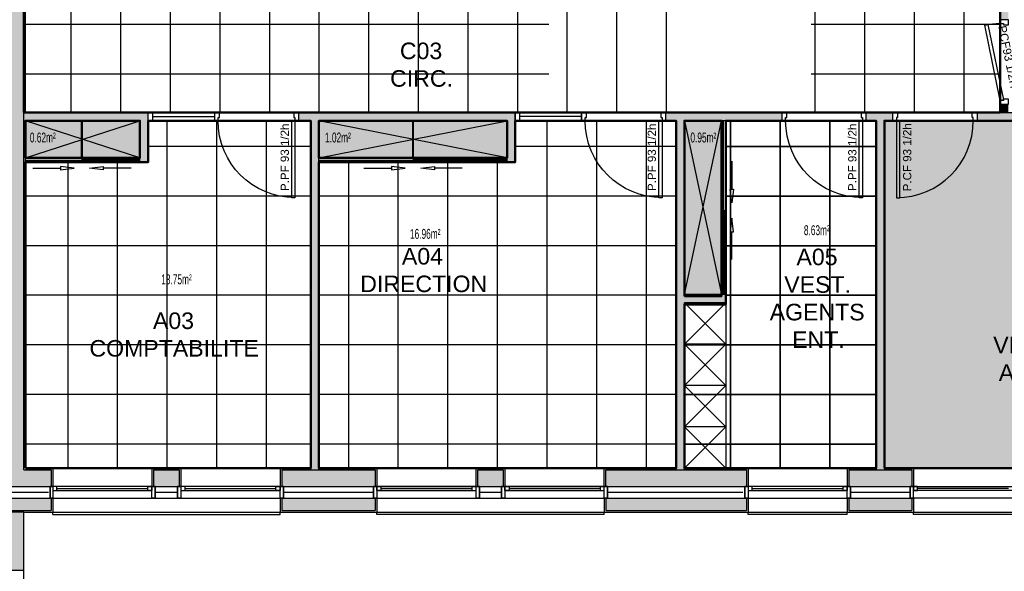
# Model space of a CAD drawing. Header units: millimetres. Extents: x -5134.9 to -5068.1, y -904.9 to -856.8.
# Tile 12 of 14: x -5091.8 to -5079.9, y -881.6 to -874.9. Entities that reach past the tile are written whole.
import ezdxf

# ---------------------------------------------------------------- set-up
doc = ezdxf.new("R2010")
doc.units = ezdxf.units.MM
doc.linetypes.add('CACHE', pattern=[9.525, 6.35, -3.175])
for name, color, linetype in [('D-CLDIST', 3, 'Continuous'), ('D-CLDOUB', 2, 'Continuous'), ('D-ISOLAT', 104, 'Continuous'), ('H-CLOISON', 20, 'Continuous'), ('H-FX PLAF 1', 91, 'Continuous'), ('H-PAROIS', 9, 'Continuous'), ('O-MENUISEXT', 1, 'Continuous'), ('O-MENUISINT', 6, 'Continuous'), ('P-PLAF. PLACO', 60, 'Continuous'), ('R-TEXTE2', 1, 'Continuous'), ('S-ELTVUS', 195, 'Continuous'), ('S-MACON', 4, 'Continuous'), ('T-TEXTE SURFACE', 31, 'Continuous'), ('V-ENDUIT', 3, 'Continuous')]:
    doc.layers.add(name, color=color, linetype=linetype)
doc.layers.add('H-FX PLAF 2', color=51, linetype='Continuous', lineweight=35)
doc.layers.add('SU-SURHAB', color=21, linetype='Continuous', lineweight=50, plot=False)
doc.layers.add('SU-SURHOB', color=225, linetype='Continuous', plot=False)
doc.styles.add('AAP Fort', font='swiss.ttf')
doc.styles.add('COTATION', font='arial.ttf', dxfattribs={"width": 0.6})
doc.linetypes.add('ISOLATION', pattern='A,0.00254,-2.54,[134,ltypeshp.shx,S=2.54,R=0,X=-2.54,Y=0],-5.08,[134,ltypeshp.shx,S=2.54,R=180,X=2.54,Y=0],-2.54', length=10.16254)

# ---------------------------------------------------------------- blocks, each defined once
blk = doc.blocks.new('Pint_Cloison10_93')
for points in [[(-8.5, 0), (-4.5, 0), (-4.5, 93), (-8.5, 93)], [(-96, -10), (-102, -10), (-102, 0), (-97.5, 0), (-97.5, -4), (-96, -4)]]:
    blk.add_lwpolyline(points, close=True)
blk.add_lwpolyline([(0, -10), (-6, -10), (-6, -4), (-4.5, -4), (-4.5, 0), (0, 0), (0, -10)])
at = {"ltscale": 25}
blk.add_arc((-4.5, 0), 93, 90, 180, dxfattribs=at)
blk = doc.blocks.new('PORTE 90 CLOIS 12 SEMI FERMEE')
blk.add_lwpolyline([(-2, 0), (-2, -6), (-8, -6), (-8, -4.5), (-12, -4.5), (-12, 0), (-2, 0)])
for points in [[(-8.1, -5.3), (-12, -4.5), (-30.7, -95.6), (-26.8, -96.4)], [(-2, -96), (-2, -102), (-12, -102), (-12, -97.5), (-8, -97.5), (-8, -96)]]:
    blk.add_lwpolyline(points, close=True)
at = {"ltscale": 25}
blk.add_arc((-12, -4.5), 93, 258.4134, 270, dxfattribs=at)
blk = doc.blocks.new('D-FLECH3')
for p, q in [((-50.1, 0), (-33.6, 2.1)), ((-33.6, -2.1), (-50.1, 0)), ((-33.6, 2.1), (-33.6, -2.1)), ((0, 0), (-33.6, 0))]:
    blk.add_line(p, q)

msp = doc.modelspace()

# ---------------------------------------------------------------- hatches: boundary and pattern name
at = {"layer": 'H-CLOISON'}
for points in [[(-5079.818, -867.52), (-5079.918, -867.52), (-5079.918, -874.949), (-5079.818, -874.949)], [(-5083.963, -876.169), (-5083.963, -876.069), (-5082.558, -876.069), (-5082.558, -876.169)], [(-5081.218, -876.069), (-5081.538, -876.069), (-5081.538, -876.169), (-5081.218, -876.169)], [(-5075.702, -876.168), (-5075.685, -876.069), (-5080.198, -876.069), (-5080.198, -876.169)], [(-5081.418, -880.389), (-5081.318, -880.389), (-5081.318, -876.169), (-5081.418, -876.169)]]:
    msp.add_hatch(color=256, dxfattribs=at).paths.add_polyline_path(points)
msp.add_hatch(color=256, dxfattribs=at).paths.add_polyline_path([(-5079.818, -876.069), (-5079.818, -875.969), (-5079.918, -875.969), (-5079.918, -876.069)], flags=17)
h = msp.add_hatch(color=256, dxfattribs=at)
h.paths.add_polyline_path([(-5090.223, -876.169), (-5090.323, -876.169), (-5090.323, -876.669), (-5090.223, -876.669)])
h.paths.add_polyline_path([(-5091.728, -876.069), (-5091.728, -876.169), (-5090.223, -876.169), (-5090.223, -876.069)])
h = msp.add_hatch(color=256, dxfattribs=at)
h.paths.add_polyline_path([(-5088.258, -880.389), (-5088.158, -880.389), (-5088.158, -876.169), (-5088.258, -876.169)])
h.paths.add_polyline_path([(-5085.883, -876.669), (-5085.783, -876.669), (-5085.783, -876.169), (-5085.883, -876.169)])
h.paths.add_polyline_path([(-5085.783, -876.169), (-5085.783, -876.069), (-5088.403, -876.069), (-5088.403, -876.169)])
h = msp.add_hatch(color=256, dxfattribs=at)
h.paths.add_polyline_path([(-5083.738, -876.149), (-5083.838, -876.149), (-5083.838, -880.389), (-5083.738, -880.389)])
h.paths.add_polyline_path([(-5083.738, -878.269), (-5083.738, -878.369), (-5083.238, -878.369), (-5083.238, -878.269)])
at = {"layer": 'H-PAROIS', "true_color": 0x002f5f}
h = msp.add_hatch(color=158, dxfattribs=at)
h.dxf.hatch_style = 1
h.paths.add_polyline_path([(-5091.728, -872.395), (-5091.928, -872.395), (-5091.928, -880.589), (-5091.393, -880.589), (-5091.398, -880.389), (-5091.728, -880.389)])
h = msp.add_hatch(color=158, dxfattribs=at)
h.dxf.hatch_style = 1
h.paths.add_polyline_path([(-5090.158, -880.389), (-5090.158, -880.589), (-5089.848, -880.589), (-5089.848, -880.389)])
h = msp.add_hatch(color=158, dxfattribs=at)
h.dxf.hatch_style = 1
h.paths.add_polyline_path([(-5088.608, -880.389), (-5088.608, -880.589), (-5087.478, -880.589), (-5087.478, -880.389)])
h = msp.add_hatch(color=158, dxfattribs=at)
h.dxf.hatch_style = 1
h.paths.add_polyline_path([(-5086.238, -880.389), (-5086.238, -880.589), (-5085.928, -880.589), (-5085.928, -880.389)])
h = msp.add_hatch(color=158, dxfattribs=at)
h.dxf.hatch_style = 1
h.paths.add_polyline_path([(-5082.988, -880.589), (-5082.988, -880.389), (-5084.688, -880.389), (-5084.688, -880.589)])
h = msp.add_hatch(color=158, dxfattribs=at)
h.dxf.hatch_style = 1
h.paths.add_polyline_path([(-5081.748, -880.389), (-5081.748, -880.589), (-5080.988, -880.589), (-5080.988, -880.389)])
h = msp.add_hatch(color=158, dxfattribs=at)
h.dxf.hatch_style = 1
h.paths.add_polyline_path([(-5091.928, -880.729), (-5091.928, -880.879), (-5091.398, -880.879), (-5091.398, -880.729)])
h = msp.add_hatch(color=158, dxfattribs=at)
h.dxf.hatch_style = 1
h.paths.add_polyline_path([(-5087.478, -880.879), (-5087.478, -880.729), (-5088.608, -880.729), (-5088.608, -880.879)])
h = msp.add_hatch(color=158, dxfattribs=at)
h.dxf.hatch_style = 1
h.paths.add_polyline_path([(-5084.688, -880.729), (-5084.688, -880.879), (-5082.988, -880.879), (-5082.988, -880.729)])
h = msp.add_hatch(color=158, dxfattribs=at)
h.dxf.hatch_style = 1
h.paths.add_polyline_path([(-5080.988, -880.879), (-5080.988, -880.729), (-5081.748, -880.729), (-5081.748, -880.879)])
h = msp.add_hatch(color=158, dxfattribs=at)
h.dxf.hatch_style = 1
h.paths.add_polyline_path([(-5091.928, -881.599), (-5091.728, -881.599), (-5091.728, -880.899), (-5091.928, -880.899)])
at = {"layer": 'P-PLAF. PLACO'}
h = msp.add_hatch(color=253, dxfattribs=at)
h.dxf.hatch_style = 1
h.paths.add_polyline_path([(-5091.708, -876.169), (-5091.708, -876.619), (-5090.322, -876.619), (-5090.322, -876.169)])
h = msp.add_hatch(color=253, dxfattribs=at)
h.dxf.hatch_style = 1
h.paths.add_polyline_path([(-5088.158, -876.619), (-5085.883, -876.619), (-5085.883, -876.169), (-5088.158, -876.169)])
h = msp.add_hatch(color=253, dxfattribs=at)
h.dxf.hatch_style = 1
h.paths.add_polyline_path([(-5083.738, -878.289), (-5083.288, -878.289), (-5083.288, -876.169), (-5083.738, -876.169)])
h = msp.add_hatch(color=253, dxfattribs=at)
h.dxf.hatch_style = 1
h.paths.add_polyline_path([(-5074.578, -876.389), (-5075.978, -876.389), (-5075.978, -877.869), (-5079.568, -877.869), (-5079.568, -876.169), (-5081.318, -876.169), (-5081.318, -880.369), (-5074.578, -880.369)])

# ---------------------------------------------------------------- linework, layer by layer
at = {"layer": 'D-CLDIST'}
for p, q in [((-5079.918, -875.969), (-5079.918, -876.069)), ((-5091.728, -876.069), (-5090.223, -876.069)), ((-5090.223, -876.669), (-5090.223, -876.069)), ((-5088.403, -876.069), (-5085.783, -876.069)), ((-5085.783, -876.669), (-5085.783, -876.069)), ((-5081.538, -876.069), (-5081.218, -876.069)), ((-5080.198, -876.069), (-5075.685, -876.069)), ((-5091.728, -876.169), (-5090.323, -876.169)), ((-5090.323, -876.669), (-5090.323, -876.169)), ((-5088.403, -876.169), (-5088.258, -876.169)), ((-5088.258, -880.389), (-5088.258, -876.169)), ((-5088.158, -876.169), (-5085.883, -876.169)), ((-5088.158, -880.389), (-5088.158, -876.169)), ((-5085.883, -876.669), (-5085.883, -876.169)), ((-5083.838, -880.389), (-5083.838, -876.169)), ((-5083.738, -878.269), (-5083.738, -876.169)), ((-5081.538, -876.169), (-5081.418, -876.169)), ((-5081.418, -876.169), (-5081.418, -880.389)), ((-5081.318, -876.169), (-5081.218, -876.169)), ((-5081.318, -876.169), (-5081.318, -880.389)), ((-5080.198, -876.169), (-5076.078, -876.169)), ((-5090.323, -876.669), (-5090.223, -876.669)), ((-5085.883, -876.669), (-5085.783, -876.669)), ((-5083.238, -878.269), (-5083.738, -878.269)), ((-5083.238, -878.269), (-5083.238, -878.369)), ((-5083.738, -880.389), (-5083.738, -878.369)), ((-5083.238, -878.369), (-5083.738, -878.369))]:
    msp.add_line(p, q, dxfattribs=at)
for points in [[(-5083.963, -876.169), (-5083.963, -876.069), (-5082.558, -876.069), (-5082.558, -876.169), (-5083.738, -876.169)], [(-5083.838, -876.169), (-5083.963, -876.169)]]:
    msp.add_lwpolyline(points, dxfattribs=at)
at = {"layer": 'D-CLDOUB'}
for p, q in [((-5091.708, -876.069), (-5091.708, -872.39)), ((-5091.708, -880.369), (-5091.708, -876.169)), ((-5091.708, -880.369), (-5091.378, -880.369)), ((-5091.378, -880.369), (-5091.378, -880.589)), ((-5090.178, -880.369), (-5090.178, -880.589)), ((-5090.178, -880.369), (-5089.828, -880.369)), ((-5089.828, -880.369), (-5089.828, -880.589)), ((-5088.628, -880.369), (-5088.258, -880.369)), ((-5088.628, -880.369), (-5088.628, -880.589)), ((-5088.158, -880.369), (-5087.458, -880.369)), ((-5087.458, -880.369), (-5087.458, -880.589)), ((-5086.258, -880.369), (-5085.908, -880.369)), ((-5086.258, -880.589), (-5086.258, -880.369)), ((-5085.908, -880.369), (-5085.908, -880.589)), ((-5084.708, -880.369), (-5083.838, -880.369)), ((-5084.708, -880.589), (-5084.708, -880.369)), ((-5083.738, -880.369), (-5082.968, -880.369)), ((-5082.968, -880.369), (-5082.968, -880.589)), ((-5081.768, -880.369), (-5081.418, -880.369)), ((-5081.768, -880.369), (-5081.768, -880.589)), ((-5081.318, -880.369), (-5080.968, -880.369)), ((-5080.968, -880.369), (-5080.968, -880.589))]:
    msp.add_line(p, q, dxfattribs=at)
at = {"layer": 'D-ISOLAT', "color": 32, "linetype": 'ISOLATION', "ltscale": 0.005}
for p, q in [((-5091.988, -880.659), (-5091.429, -880.659)), ((-5090.128, -880.659), (-5089.878, -880.659)), ((-5088.578, -880.659), (-5087.508, -880.659)), ((-5084.658, -880.659), (-5083.032, -880.659)), ((-5081.718, -880.659), (-5081.018, -880.659))]:
    msp.add_line(p, q, dxfattribs=at)
at = {"layer": 'D-ISOLAT', "color": 32, "linetype": 'ISOLATION', "ltscale": 0.7}
msp.add_line((-5086.208, -880.659), (-5085.958, -880.659), dxfattribs=at)
at = {"layer": 'H-FX PLAF 1', "linetype": 'CACHE'}
for p, q in [((-5083.358, -867.52), (-5083.358, -876.069)), ((-5082.758, -867.52), (-5082.758, -876.069)), ((-5091.158, -870.74), (-5091.158, -876.069)), ((-5090.558, -870.74), (-5090.558, -876.069)), ((-5089.958, -870.74), (-5089.958, -876.069)), ((-5089.358, -872.144), (-5089.358, -876.069)), ((-5088.758, -874.539), (-5088.758, -876.069)), ((-5088.158, -874.539), (-5088.158, -876.069)), ((-5087.558, -874.539), (-5087.558, -876.069)), ((-5086.958, -874.539), (-5086.958, -876.069)), ((-5086.358, -874.539), (-5086.358, -876.069)), ((-5085.758, -874.539), (-5085.758, -876.069)), ((-5085.158, -874.539), (-5085.158, -876.069)), ((-5084.558, -874.539), (-5084.558, -876.069)), ((-5083.958, -874.539), (-5083.958, -876.069)), ((-5082.158, -874.539), (-5082.158, -876.069)), ((-5081.558, -874.539), (-5081.558, -876.069)), ((-5080.958, -874.539), (-5080.958, -876.069)), ((-5080.358, -874.539), (-5080.358, -876.069)), ((-5091.728, -875.004), (-5079.918, -875.004)), ((-5091.728, -875.604), (-5079.918, -875.604)), ((-5089.993, -880.369), (-5089.993, -876.169)), ((-5089.393, -880.369), (-5089.393, -876.169)), ((-5088.793, -880.369), (-5088.793, -876.169)), ((-5085.398, -880.369), (-5085.398, -876.169)), ((-5084.798, -880.369), (-5084.798, -876.169)), ((-5084.198, -880.369), (-5084.198, -876.169)), ((-5088.258, -876.479), (-5090.223, -876.479)), ((-5083.838, -876.479), (-5085.783, -876.479)), ((-5091.193, -880.369), (-5091.193, -876.669)), ((-5090.593, -880.369), (-5090.593, -876.669)), ((-5087.798, -880.369), (-5087.798, -876.669)), ((-5087.198, -880.369), (-5087.198, -876.669)), ((-5086.598, -880.369), (-5086.598, -876.669)), ((-5085.998, -880.369), (-5085.998, -876.669)), ((-5088.258, -877.079), (-5091.708, -877.079)), ((-5083.838, -877.079), (-5088.158, -877.079)), ((-5088.258, -877.679), (-5091.708, -877.679)), ((-5083.838, -877.679), (-5088.158, -877.679)), ((-5088.258, -878.279), (-5091.708, -878.279)), ((-5083.838, -878.279), (-5088.158, -878.279)), ((-5088.258, -878.879), (-5091.708, -878.879)), ((-5083.838, -878.879), (-5088.158, -878.879)), ((-5088.258, -879.479), (-5091.708, -879.479)), ((-5083.838, -879.479), (-5088.158, -879.479)), ((-5088.258, -880.079), (-5091.708, -880.079)), ((-5083.838, -880.079), (-5088.158, -880.079))]:
    msp.add_line(p, q, dxfattribs=at)
msp.add_lwpolyline([(-5082.358, -874.538), (-5082.358, -867.52), (-5083.758, -867.52), (-5083.758, -874.539), (-5088.761, -874.539), (-5089.708, -870.74), (-5091.728, -870.74), (-5091.728, -876.069), (-5079.918, -876.069), (-5079.918, -874.539), (-5082.358, -874.539)], dxfattribs=at)
for points in [[(-5091.708, -880.369), (-5088.258, -880.369), (-5088.258, -876.169), (-5090.223, -876.169), (-5090.223, -876.669), (-5091.708, -876.669)], [(-5088.158, -880.369), (-5083.838, -880.369), (-5083.838, -876.169), (-5085.783, -876.169), (-5085.783, -876.669), (-5088.158, -876.669)]]:
    msp.add_lwpolyline(points, close=True, dxfattribs=at)
at = {"layer": 'H-FX PLAF 2', "linetype": 'CACHE'}
for p, q in [((-5083.178, -880.369), (-5083.178, -876.169)), ((-5082.578, -880.369), (-5082.578, -876.169)), ((-5081.978, -880.369), (-5081.978, -876.169)), ((-5081.418, -876.479), (-5083.238, -876.479)), ((-5081.418, -877.079), (-5083.238, -877.079)), ((-5081.418, -877.679), (-5083.238, -877.679)), ((-5081.418, -878.279), (-5083.238, -878.279)), ((-5081.418, -878.879), (-5083.738, -878.879)), ((-5081.418, -879.479), (-5083.738, -879.479)), ((-5081.418, -880.079), (-5083.738, -880.079))]:
    msp.add_line(p, q, dxfattribs=at)
msp.add_lwpolyline([(-5083.238, -878.389), (-5083.738, -878.389), (-5083.738, -880.369), (-5081.418, -880.369), (-5081.418, -876.169), (-5083.238, -876.169)], close=True, dxfattribs=at)
msp.add_lwpolyline([(-5081.318, -876.169), (-5079.568, -876.169), (-5079.568, -877.869), (-5075.978, -877.869), (-5075.978, -876.389), (-5074.578, -876.389), (-5074.578, -880.369), (-5081.318, -880.369), (-5081.318, -876.169)], dxfattribs=at)
at = {"layer": 'O-MENUISEXT'}
for p, q in [((-5091.328, -880.614), (-5090.228, -880.614)), ((-5089.778, -880.614), (-5088.678, -880.614)), ((-5087.458, -880.589), (-5086.258, -880.589)), ((-5087.408, -880.614), (-5086.308, -880.614)), ((-5085.908, -880.589), (-5084.708, -880.589)), ((-5085.858, -880.614), (-5084.758, -880.614)), ((-5082.918, -880.614), (-5081.818, -880.614)), ((-5079.818, -880.614), (-5080.918, -880.614)), ((-5091.378, -880.639), (-5090.178, -880.639)), ((-5090.178, -880.729), (-5089.828, -880.729)), ((-5089.828, -880.639), (-5088.628, -880.639)), ((-5087.458, -880.639), (-5086.258, -880.639)), ((-5086.218, -880.729), (-5085.948, -880.729)), ((-5085.908, -880.639), (-5084.708, -880.639)), ((-5082.968, -880.639), (-5081.768, -880.639)), ((-5079.768, -880.639), (-5080.968, -880.639))]:
    msp.add_line(p, q, dxfattribs=at)
for points in [[(-5091.408, -880.729), (-5091.408, -880.589), (-5091.378, -880.589), (-5091.378, -880.729)], [(-5091.408, -880.729), (-5090.138, -880.729), (-5090.138, -880.589), (-5091.408, -880.589)], [(-5091.378, -880.639), (-5091.328, -880.639), (-5091.328, -880.589), (-5091.378, -880.589)], [(-5090.178, -880.639), (-5090.228, -880.639), (-5090.228, -880.589), (-5090.178, -880.589)], [(-5090.178, -880.729), (-5090.178, -880.589), (-5090.138, -880.589), (-5090.138, -880.729)], [(-5089.868, -880.729), (-5089.868, -880.589), (-5089.828, -880.589), (-5089.828, -880.729)], [(-5089.868, -880.729), (-5088.588, -880.729), (-5088.588, -880.589), (-5089.868, -880.589)], [(-5089.828, -880.639), (-5089.778, -880.639), (-5089.778, -880.589), (-5089.828, -880.589)], [(-5088.628, -880.639), (-5088.678, -880.639), (-5088.678, -880.589), (-5088.628, -880.589)], [(-5088.628, -880.729), (-5088.628, -880.589), (-5088.588, -880.589), (-5088.588, -880.729)], [(-5087.498, -880.729), (-5087.498, -880.589), (-5087.458, -880.589), (-5087.458, -880.729)], [(-5087.498, -880.729), (-5086.218, -880.729), (-5086.218, -880.589), (-5087.498, -880.589)], [(-5087.408, -880.639), (-5087.458, -880.639), (-5087.458, -880.589), (-5087.408, -880.589)], [(-5086.308, -880.639), (-5086.258, -880.639), (-5086.258, -880.589), (-5086.308, -880.589)], [(-5086.258, -880.729), (-5086.258, -880.589), (-5086.218, -880.589), (-5086.218, -880.729)], [(-5085.948, -880.729), (-5085.948, -880.589), (-5085.908, -880.589), (-5085.908, -880.729)], [(-5085.948, -880.729), (-5084.668, -880.729), (-5084.668, -880.589), (-5085.948, -880.589)], [(-5085.858, -880.639), (-5085.908, -880.639), (-5085.908, -880.589), (-5085.858, -880.589)], [(-5084.758, -880.639), (-5084.708, -880.639), (-5084.708, -880.589), (-5084.758, -880.589)], [(-5084.708, -880.729), (-5084.708, -880.589), (-5084.668, -880.589), (-5084.668, -880.729)], [(-5083.008, -880.729), (-5083.008, -880.589), (-5082.968, -880.589), (-5082.968, -880.729)], [(-5083.008, -880.729), (-5081.728, -880.729), (-5081.728, -880.589), (-5083.008, -880.589)], [(-5082.968, -880.639), (-5082.918, -880.639), (-5082.918, -880.589), (-5082.968, -880.589)], [(-5081.768, -880.639), (-5081.818, -880.639), (-5081.818, -880.589), (-5081.768, -880.589)], [(-5081.768, -880.729), (-5081.768, -880.589), (-5081.728, -880.589), (-5081.728, -880.729)], [(-5080.968, -880.729), (-5080.968, -880.589), (-5081.008, -880.589), (-5081.008, -880.729)], [(-5079.728, -880.729), (-5081.008, -880.729), (-5081.008, -880.589), (-5079.728, -880.589)], [(-5080.968, -880.639), (-5080.918, -880.639), (-5080.918, -880.589), (-5080.968, -880.589)]]:
    msp.add_lwpolyline(points, close=True, dxfattribs=at)
at = {"layer": 'O-MENUISINT'}
for p, q in [((-5090.173, -876.069), (-5090.173, -876.169)), ((-5085.733, -876.069), (-5085.733, -876.169)), ((-5091.708, -876.619), (-5090.323, -876.169)), ((-5090.323, -876.619), (-5091.708, -876.169)), ((-5090.173, -876.119), (-5089.423, -876.119)), ((-5088.158, -876.619), (-5085.883, -876.169)), ((-5085.883, -876.619), (-5088.158, -876.169)), ((-5084.983, -876.119), (-5085.733, -876.119)), ((-5083.738, -878.269), (-5083.288, -876.169)), ((-5083.738, -876.169), (-5083.288, -878.269)), ((-5083.288, -878.269), (-5083.288, -876.169)), ((-5083.238, -878.269), (-5083.238, -876.169)), ((-5090.323, -876.619), (-5091.708, -876.619)), ((-5090.323, -876.669), (-5091.708, -876.669)), ((-5085.883, -876.619), (-5088.158, -876.619)), ((-5085.883, -876.669), (-5088.158, -876.669)), ((-5083.738, -878.369), (-5083.238, -878.869)), ((-5083.238, -878.369), (-5083.738, -878.869)), ((-5083.238, -878.369), (-5083.238, -880.369)), ((-5083.238, -878.869), (-5083.738, -878.869)), ((-5083.738, -878.869), (-5083.238, -879.369)), ((-5083.238, -878.869), (-5083.738, -879.369)), ((-5083.238, -879.369), (-5083.738, -879.369)), ((-5083.738, -879.369), (-5083.238, -879.869)), ((-5083.238, -879.369), (-5083.738, -879.869)), ((-5083.238, -879.869), (-5083.738, -879.869)), ((-5083.238, -879.869), (-5083.738, -880.369)), ((-5083.738, -879.869), (-5083.238, -880.369))]:
    msp.add_line(p, q, dxfattribs=at)
for points in [[(-5090.223, -876.069), (-5089.423, -876.069), (-5089.423, -876.169), (-5090.223, -876.169)], [(-5084.983, -876.069), (-5085.783, -876.069), (-5085.783, -876.169), (-5084.983, -876.169)], [(-5091.033, -876.619), (-5091.018, -876.619), (-5091.018, -876.169), (-5091.033, -876.169)], [(-5087.028, -876.619), (-5087.013, -876.619), (-5087.013, -876.169), (-5087.028, -876.169)], [(-5083.273, -877.254), (-5083.263, -877.254), (-5083.263, -876.169), (-5083.273, -876.169)], [(-5091.025, -876.644), (-5091.025, -876.654), (-5091.708, -876.654), (-5091.708, -876.644)], [(-5091.025, -876.634), (-5091.025, -876.644), (-5090.323, -876.644), (-5090.323, -876.634)], [(-5087.02, -876.644), (-5087.02, -876.654), (-5088.158, -876.654), (-5088.158, -876.644)], [(-5087.02, -876.634), (-5087.02, -876.644), (-5085.883, -876.644), (-5085.883, -876.634)], [(-5083.263, -877.254), (-5083.253, -877.254), (-5083.253, -878.269), (-5083.263, -878.269)]]:
    msp.add_lwpolyline(points, close=True, dxfattribs=at)
at = {"layer": 'P-PLAF. PLACO', "color": 253}
for points in [[(-5091.708, -876.169), (-5090.323, -876.169), (-5090.323, -876.619), (-5091.708, -876.619)], [(-5091.708, -876.619), (-5090.323, -876.619), (-5090.323, -876.169), (-5091.708, -876.169)], [(-5088.158, -876.169), (-5085.883, -876.169), (-5085.883, -876.619), (-5088.158, -876.619)], [(-5088.158, -876.619), (-5085.883, -876.619), (-5085.883, -876.169), (-5088.158, -876.169)], [(-5083.738, -878.289), (-5083.288, -878.289), (-5083.288, -876.169), (-5083.738, -876.169)]]:
    msp.add_lwpolyline(points, close=True, dxfattribs=at)
at = {"layer": 'S-ELTVUS'}
for p, q in [((-5091.378, -880.369), (-5090.178, -880.369)), ((-5089.828, -880.369), (-5088.628, -880.369)), ((-5086.258, -880.369), (-5087.458, -880.369)), ((-5084.708, -880.369), (-5085.908, -880.369)), ((-5081.768, -880.369), (-5082.968, -880.369)), ((-5079.768, -880.369), (-5080.968, -880.369)), ((-5091.378, -880.929), (-5091.378, -880.899)), ((-5091.378, -880.929), (-5088.628, -880.929)), ((-5088.628, -880.929), (-5088.628, -880.899)), ((-5088.628, -880.929), (-5088.628, -880.929)), ((-5087.458, -880.929), (-5087.458, -880.899)), ((-5084.708, -880.929), (-5087.458, -880.929)), ((-5084.708, -880.929), (-5084.708, -880.899)), ((-5084.708, -880.929), (-5084.708, -880.929)), ((-5082.968, -880.929), (-5082.968, -880.899)), ((-5081.768, -880.929), (-5082.968, -880.929)), ((-5081.768, -880.929), (-5081.768, -880.899)), ((-5080.968, -880.929), (-5080.968, -880.899)), ((-5078.218, -880.929), (-5080.968, -880.929))]:
    msp.add_line(p, q, dxfattribs=at)
at = {"layer": 'S-MACON'}
for p, q in [((-5091.728, -880.389), (-5091.728, -872.41)), ((-5091.728, -880.389), (-5091.398, -880.389)), ((-5091.398, -880.389), (-5091.398, -880.589)), ((-5090.158, -880.389), (-5090.158, -880.589)), ((-5090.158, -880.389), (-5089.848, -880.389)), ((-5089.848, -880.389), (-5089.848, -880.589)), ((-5088.608, -880.389), (-5087.478, -880.389)), ((-5088.608, -880.389), (-5088.608, -880.589)), ((-5087.478, -880.389), (-5087.478, -880.589)), ((-5086.238, -880.389), (-5085.928, -880.389)), ((-5086.238, -880.589), (-5086.238, -880.389)), ((-5085.928, -880.389), (-5085.928, -880.589)), ((-5084.688, -880.389), (-5082.988, -880.389)), ((-5084.688, -880.589), (-5084.688, -880.389)), ((-5082.988, -880.389), (-5082.988, -880.589)), ((-5081.748, -880.389), (-5080.988, -880.389)), ((-5081.748, -880.389), (-5081.748, -880.589)), ((-5080.988, -880.389), (-5080.988, -880.589)), ((-5091.928, -880.589), (-5091.398, -880.589)), ((-5090.158, -880.589), (-5089.848, -880.589)), ((-5088.608, -880.589), (-5087.478, -880.589)), ((-5086.238, -880.589), (-5085.928, -880.589)), ((-5084.688, -880.589), (-5082.988, -880.589)), ((-5081.748, -880.589), (-5080.988, -880.589)), ((-5091.928, -880.729), (-5091.398, -880.729)), ((-5091.398, -880.729), (-5091.398, -880.879)), ((-5088.608, -880.729), (-5087.478, -880.729)), ((-5088.608, -880.729), (-5088.608, -880.879)), ((-5087.478, -880.729), (-5087.478, -880.879)), ((-5084.688, -880.729), (-5082.988, -880.729)), ((-5084.688, -880.729), (-5084.688, -880.879)), ((-5082.988, -880.729), (-5082.988, -880.879)), ((-5081.748, -880.729), (-5081.748, -880.879)), ((-5081.748, -880.729), (-5080.988, -880.729)), ((-5080.988, -880.729), (-5080.988, -880.879)), ((-5091.928, -880.879), (-5091.398, -880.879)), ((-5091.728, -880.899), (-5091.928, -880.899)), ((-5091.728, -881.599), (-5091.728, -880.899)), ((-5088.608, -880.879), (-5087.478, -880.879)), ((-5084.688, -880.879), (-5082.988, -880.879)), ((-5081.748, -880.879), (-5080.988, -880.879)), ((-5091.928, -881.599), (-5091.728, -881.599))]:
    msp.add_line(p, q, dxfattribs=at)
at = {"layer": 'SU-SURHAB'}
for points in [[(-5091.728, -876.069), (-5079.918, -876.069), (-5079.918, -874.539), (-5082.358, -874.539), (-5083.758, -874.539), (-5088.761, -874.539), (-5089.708, -870.74), (-5091.728, -870.74)], [(-5091.708, -880.369), (-5088.258, -880.369), (-5088.258, -876.169), (-5090.223, -876.169), (-5090.223, -876.669), (-5091.708, -876.669)], [(-5091.708, -876.619), (-5090.323, -876.619), (-5090.323, -876.169), (-5091.708, -876.169)], [(-5088.158, -880.369), (-5083.838, -880.369), (-5083.838, -876.169), (-5085.783, -876.169), (-5085.783, -876.669), (-5088.158, -876.669)], [(-5088.158, -876.619), (-5085.883, -876.619), (-5085.883, -876.169), (-5088.158, -876.169)], [(-5083.738, -878.289), (-5083.288, -878.289), (-5083.288, -876.169), (-5083.738, -876.169)], [(-5083.238, -878.389), (-5083.738, -878.389), (-5083.738, -880.369), (-5081.418, -880.369), (-5081.418, -876.169), (-5083.238, -876.169)], [(-5081.318, -880.369), (-5074.578, -880.369), (-5074.578, -876.389), (-5075.978, -876.389), (-5075.978, -877.869), (-5079.568, -877.869), (-5079.568, -876.169), (-5081.318, -876.169)]]:
    msp.add_lwpolyline(points, close=True, dxfattribs=at)
at = {"layer": 'SU-SURHOB'}
msp.add_lwpolyline([(-5109.989, -879.796), (-5097.428, -879.796), (-5097.428, -894.029), (-5102.518, -894.029), (-5102.518, -904.939), (-5097.208, -904.939), (-5097.208, -901.799), (-5091.948, -901.799), (-5091.948, -904.939), (-5091.708, -904.939), (-5091.708, -904.169), (-5074.298, -904.169), (-5074.298, -904.939), (-5074.058, -904.939), (-5074.058, -891.649), (-5091.728, -891.649), (-5091.728, -880.899), (-5068.152, -880.899), (-5068.152, -869.1), (-5074.294, -869.1), (-5073.938, -867.01), (-5103.488, -867.01), (-5103.488, -862.43), (-5112.403, -862.43)], dxfattribs=at)
at = {"layer": 'V-ENDUIT'}
for p, q in [((-5091.378, -880.729), (-5091.378, -880.899)), ((-5088.628, -880.729), (-5088.628, -880.899)), ((-5087.458, -880.729), (-5087.458, -880.899)), ((-5084.708, -880.729), (-5084.708, -880.899)), ((-5082.968, -880.729), (-5082.968, -880.899)), ((-5081.768, -880.729), (-5081.768, -880.899)), ((-5080.968, -880.729), (-5080.968, -880.899)), ((-5091.728, -880.899), (-5091.378, -880.899)), ((-5088.628, -880.899), (-5087.458, -880.899)), ((-5084.708, -880.899), (-5082.968, -880.899)), ((-5081.768, -880.899), (-5080.968, -880.899))]:
    msp.add_line(p, q, dxfattribs=at)

# ---------------------------------------------------------------- block references
at = {"layer": 'O-MENUISINT'}
for name, p, xscale, yscale, zscale, rotation in [('PORTE 90 CLOIS 12 SEMI FERMEE', (-5079.798, -875.969), -0.01, 0.009999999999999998, 0.009999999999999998, 180), ('Pint_Cloison10_93', (-5088.403, -876.169), -0.01, 0.009999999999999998, 0.009999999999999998, 180), ('Pint_Cloison10_93', (-5083.963, -876.169), -0.009999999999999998, 0.009999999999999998, 0.009999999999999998, 180), ('Pint_Cloison10_93', (-5081.538, -876.169), -0.009999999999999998, 0.009999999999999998, 0.009999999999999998, 180), ('Pint_Cloison10_93', (-5081.218, -876.169), 0.01, 0.01, 0.01, 180.0000000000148), ('D-FLECH3', (-5083.164, -876.659), 0.01, 0.01, 0.01, 90.00000000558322), ('D-FLECH3', (-5091.62, -876.743), -0.009999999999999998, 0.009999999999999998, 0.009999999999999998, 359.9999999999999), ('D-FLECH3', (-5087.615, -876.743), -0.009999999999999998, 0.009999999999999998, 0.009999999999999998, 359.9999999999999), ('D-FLECH3', (-5083.164, -877.848), -0.009999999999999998, 0.009999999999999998, 0.009999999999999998, 90.00000000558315)]:
    msp.add_blockref(name, p, dxfattribs=dict(at, xscale=xscale, yscale=yscale, zscale=zscale, rotation=rotation))
at = {"layer": 'O-MENUISINT', "xscale": 0.01, "yscale": 0.01, "zscale": 0.01}
for p in [(-5090.431, -876.743), (-5086.426, -876.743)]:
    msp.add_blockref('D-FLECH3', p, dxfattribs=at)

# ---------------------------------------------------------------- texts
at = {"layer": 'O-MENUISINT', "char_height": 0.1, "attachment_point": 5, "style": 'AAP Fort'}
for s, insert, width, rotation in [('PCF93 1/2H+FP', (-5079.793, -875.525), 1.15329, 281.5866), ('\\A1;P.PF 93 1/2h', (-5088.571, -876.611), 1.60971, 90), ('\\A1;P.PF 93 1/2h', (-5084.131, -876.611), 1.60971, 90), ('\\A1;P.PF 93 1/2h', (-5081.706, -876.611), 1.60971, 90), ('\\A1;P.CF 93 1/2h', (-5081.042, -876.611), 1.60971, 90)]:
    msp.add_mtext(s, dxfattribs=dict(at, insert=insert, width=width, rotation=rotation))
at = {"layer": 'R-TEXTE2', "char_height": 0.2, "attachment_point": 4, "style": 'AAP Fort'}
for s, insert, width in [('\\pi0.5991;{\\fArial|b0|i0|c0|p34;C03\\P\\pi0.48089;CIRC.}', (-5087.778, -875.493), 1.68415), ('\\pi0.60026;{\\fArial|b0|i0|c0|p34;A04\\P\\pi0.095961;DIRECTION}', (-5087.755, -877.975), 1.68415), ('\\pi0.5991;{\\fArial|b0|i0|c0|p34;A05\\P\\pi0.45114;VEST.\\P\\pi0.27495;AGENTS\\P\\pi0.54705;ENT.}', (-5082.981, -878.315), 1.68415), ('\\pi2.8279;{\\fArial|b0|i0|c0|p34;A06\\P\\pi1.644;VESTIAIRE / ATELIER\\P\\pi1.7114;AGENT DE SERVICE}', (-5081.646, -878.881), 6.14018), ('\\pi0.59985;{\\fArial|b0|i0|c0|p34;A03\\P\\pi-0.16809;COMPTABILITE}', (-5090.766, -878.754), 1.68415)]:
    msp.add_mtext(s, dxfattribs=dict(at, insert=insert, width=width))
at = {"layer": 'T-TEXTE SURFACE', "char_height": 0.12, "attachment_point": 1, "style": 'COTATION'}
for s, insert in [('0.62m²', (-5091.655, -876.312)), ('1.02m²', (-5088.085, -876.312)), ('0.95m²', (-5083.665, -876.312)), ('8.63m²', (-5082.292, -877.432)), ('16.96m²', (-5087.057, -877.476)), ('13.75m²', (-5090.066, -878.026))]:
    msp.add_mtext(s, dxfattribs=dict(at, insert=insert))

doc.saveas('drawing.dxf')
